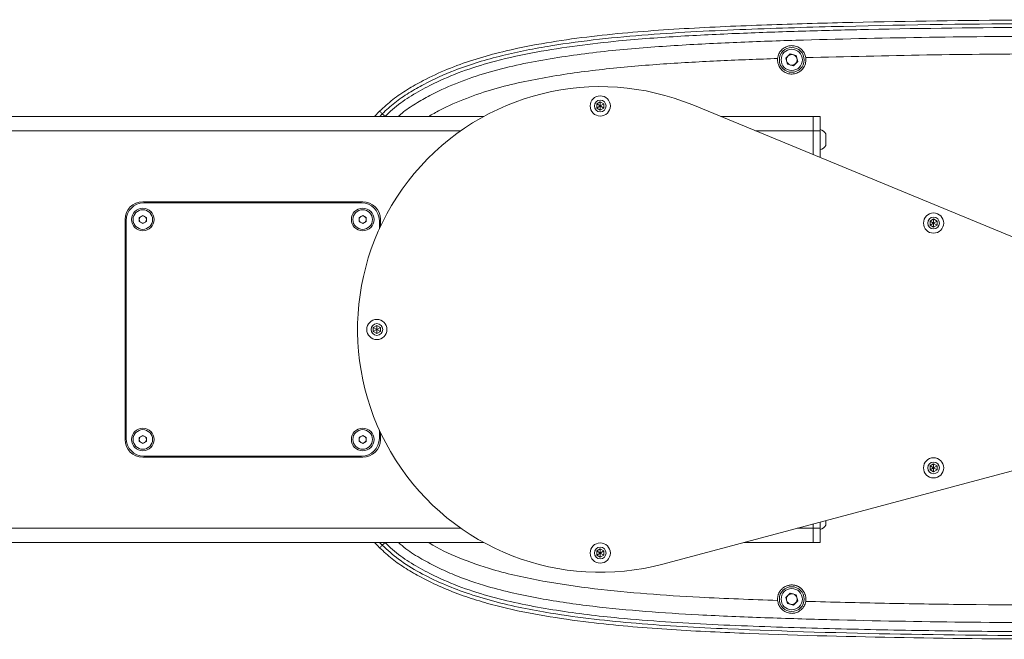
# Model space of a CAD drawing. Header units: millimetres. Extents: x 0 to 595, y 0 to 420.
# Tile 12 of 16: x 263 to 318, y 316 to 351. Entities that reach past the tile are written whole.
import ezdxf

# ---------------------------------------------------------------- set-up
doc = ezdxf.new("R2010")
doc.units = ezdxf.units.MM
doc.layers.get('0').update_dxf_attribs({"lineweight": 18})

msp = doc.modelspace()

# ---------------------------------------------------------------- linework, layer by layer
at = {"color": 7, "linetype": 'Continuous', "lineweight": 15}
for p, q in [((306.1463, 348.8044), (306.389, 349.0516)), ((306.239, 348.4706), (306.1463, 348.8044)), ((306.389, 349.0516), (306.7244, 348.9649)), ((306.7244, 348.9649), (306.8171, 348.6312)), ((306.5744, 348.384), (306.239, 348.4706)), ((306.8171, 348.6312), (306.5744, 348.384)), ((295.4817, 346.2333), (295.6817, 346.3487)), ((295.4817, 346.0023), (295.4817, 346.2333)), ((295.6817, 346.1178), (295.4817, 346.2333)), ((295.6817, 346.1178), (295.4817, 346.0023)), ((295.6817, 345.8868), (295.4817, 346.0023)), ((295.6817, 346.3487), (295.8817, 346.2333)), ((295.6817, 346.1178), (295.6817, 346.3487)), ((295.6817, 346.1178), (295.8817, 346.2333)), ((295.6817, 346.1178), (295.8817, 346.0023)), ((295.6817, 346.1178), (295.6817, 345.8868)), ((295.8817, 346.0023), (295.6817, 345.8868)), ((295.8817, 346.2333), (295.8817, 346.0023)), ((324.8323, 336.3097), (300.8974, 346.1737)), ((289.0957, 345.5178), (200.7817, 345.5178)), ((282.9539, 345.5178), (283.237, 345.8214)), ((307.6817, 345.5178), (302.4889, 345.5178)), ((307.6817, 345.5178), (307.6817, 344.7178)), ((307.6817, 345.5178), (308.0817, 345.5178)), ((308.0817, 344.7178), (308.0817, 345.5178)), ((307.6817, 344.7178), (307.6817, 343.3778)), ((307.6817, 344.7178), (308.0817, 344.7178)), ((308.0817, 343.2129), (308.0817, 344.7178)), ((308.4117, 344.5478), (308.4117, 344.2592)), ((308.4117, 344.2592), (308.4117, 343.8878)), ((282.2817, 340.7178), (269.8817, 340.7178)), ((282.2217, 340.6578), (269.9417, 340.6578)), ((269.6817, 339.8333), (269.8817, 339.9487)), ((269.8817, 339.9487), (270.0817, 339.8333)), ((282.0817, 339.8333), (282.2817, 339.9487)), ((282.2817, 339.9487), (282.4817, 339.8333)), ((268.8817, 339.7178), (268.8817, 327.3178)), ((268.9417, 339.6578), (268.9417, 327.3778)), ((269.6817, 339.6023), (269.6817, 339.8333)), ((269.8817, 339.4868), (269.6817, 339.6023)), ((270.0817, 339.6023), (269.8817, 339.4868)), ((270.0817, 339.8333), (270.0817, 339.6023)), ((282.0817, 339.6023), (282.0817, 339.8333)), ((282.2817, 339.4868), (282.0817, 339.6023)), ((282.4817, 339.6023), (282.2817, 339.4868)), ((282.4817, 339.8333), (282.4817, 339.6023)), ((283.2217, 339.1856), (283.2217, 339.6578)), ((283.2817, 339.3157), (283.2817, 339.7178)), ((314.2817, 339.6333), (314.4817, 339.7487)), ((314.2817, 339.4023), (314.2817, 339.6333)), ((314.4817, 339.5178), (314.2817, 339.6333)), ((314.4817, 339.5178), (314.2817, 339.4023)), ((314.4817, 339.2868), (314.2817, 339.4023)), ((314.4817, 339.7487), (314.6817, 339.6333)), ((314.4817, 339.5178), (314.4817, 339.7487)), ((314.4817, 339.5178), (314.6817, 339.6333)), ((314.4817, 339.5178), (314.4817, 339.2868)), ((314.4817, 339.5178), (314.6817, 339.4023)), ((314.6817, 339.4023), (314.4817, 339.2868)), ((314.6817, 339.6333), (314.6817, 339.4023)), ((282.8817, 333.6333), (283.0817, 333.7487)), ((282.8817, 333.4023), (282.8817, 333.6333)), ((283.0817, 333.5178), (282.8817, 333.6333)), ((283.0817, 333.5178), (282.8817, 333.4023)), ((283.0817, 333.2868), (282.8817, 333.4023)), ((283.0817, 333.7487), (283.2817, 333.6333)), ((283.0817, 333.5178), (283.0817, 333.7487)), ((283.0817, 333.5178), (283.2817, 333.6333)), ((283.0817, 333.5178), (283.0817, 333.2868)), ((283.0817, 333.5178), (283.2817, 333.4023)), ((283.2817, 333.4023), (283.0817, 333.2868)), ((283.2817, 333.6333), (283.2817, 333.4023)), ((283.2217, 327.3778), (283.2217, 327.85)), ((283.2817, 327.3178), (283.2817, 327.7199)), ((269.6817, 327.4333), (269.8817, 327.5487)), ((269.6817, 327.2023), (269.6817, 327.4333)), ((269.8817, 327.0868), (269.6817, 327.2023)), ((269.8817, 327.5487), (270.0817, 327.4333)), ((270.0817, 327.2023), (269.8817, 327.0868)), ((270.0817, 327.4333), (270.0817, 327.2023)), ((282.0817, 327.4333), (282.2817, 327.5487)), ((282.0817, 327.2023), (282.0817, 327.4333)), ((282.2817, 327.0868), (282.0817, 327.2023)), ((282.2817, 327.5487), (282.4817, 327.4333)), ((282.4817, 327.2023), (282.2817, 327.0868)), ((282.4817, 327.4333), (282.4817, 327.2023)), ((299.2145, 320.293), (324.461, 327.0373)), ((269.8817, 326.3178), (282.2817, 326.3178)), ((269.9417, 326.3778), (282.2217, 326.3778)), ((314.2817, 325.8333), (314.4817, 325.9487)), ((314.2817, 325.6023), (314.2817, 325.8333)), ((314.4817, 325.7178), (314.2817, 325.8333)), ((314.4817, 325.7178), (314.2817, 325.6023)), ((314.4817, 325.4868), (314.2817, 325.6023)), ((314.4817, 325.9487), (314.6817, 325.8333)), ((314.4817, 325.7178), (314.4817, 325.9487)), ((314.4817, 325.7178), (314.6817, 325.8333)), ((314.4817, 325.7178), (314.4817, 325.4868)), ((314.4817, 325.7178), (314.6817, 325.6023)), ((314.6817, 325.6023), (314.4817, 325.4868)), ((314.6817, 325.8333), (314.6817, 325.6023)), ((308.0817, 322.3178), (308.0817, 322.6618)), ((308.4117, 322.7499), (308.4117, 322.4878)), ((307.6817, 322.5549), (307.6817, 322.3178)), ((307.6817, 322.3178), (307.6817, 321.5178)), ((307.6817, 322.3178), (308.0817, 322.3178)), ((308.0817, 321.5178), (308.0817, 322.3178)), ((289.0957, 321.5178), (200.7817, 321.5178)), ((295.4817, 321.0333), (295.6817, 321.1487)), ((295.4817, 320.8023), (295.4817, 321.0333)), ((295.6817, 320.9178), (295.4817, 321.0333)), ((295.6817, 321.1487), (295.8817, 321.0333)), ((295.6817, 320.9178), (295.6817, 321.1487)), ((295.6817, 320.9178), (295.8817, 321.0333)), ((295.8817, 321.0333), (295.8817, 320.8023)), ((307.6817, 321.5178), (303.7993, 321.5178)), ((307.6817, 321.5178), (308.0817, 321.5178)), ((295.6817, 320.9178), (295.4817, 320.8023)), ((295.6817, 320.6868), (295.4817, 320.8023)), ((295.6817, 320.9178), (295.6817, 320.6868)), ((295.6817, 320.9178), (295.8817, 320.8023)), ((295.8817, 320.8023), (295.6817, 320.6868)), ((306.1463, 318.4044), (306.389, 318.6516)), ((306.239, 318.0706), (306.1463, 318.4044)), ((306.389, 318.6516), (306.7244, 318.5649)), ((306.8171, 318.2312), (306.5744, 317.984)), ((306.7244, 318.5649), (306.8171, 318.2312)), ((306.5744, 317.984), (306.239, 318.0706))]:
    msp.add_line(p, q, dxfattribs=at)
at = {"color": 8, "linetype": 'Continuous', "lineweight": 15}
for p, q in [((283.385, 345.675), (283.24, 345.5178)), ((287.8118, 344.7178), (200.7817, 344.7178)), ((307.6817, 344.7178), (304.4301, 344.7178)), ((287.8118, 322.3178), (200.7817, 322.3178)), ((307.6817, 322.3178), (306.794, 322.3178)), ((283.2391, 321.5178), (283.385, 321.3605))]:
    msp.add_line(p, q, dxfattribs=at)
at = {"color": 7, "linetype": 'Continuous', "lineweight": 15}
for centre, radius in [((306.4817, 348.7178), 0.7), ((306.4817, 348.7178), 0.6), ((295.6817, 346.1178), 0.57), ((295.6817, 346.1178), 0.33), ((269.8817, 339.7178), 0.64), ((269.8817, 339.7178), 0.554), ((282.2817, 339.7178), 0.64), ((282.2817, 339.7178), 0.554), ((314.4817, 339.5178), 0.57), ((314.4817, 339.5178), 0.33), ((283.0817, 333.5178), 0.57), ((283.0817, 333.5178), 0.33), ((269.8817, 327.3178), 0.64), ((269.8817, 327.3178), 0.554), ((282.2817, 327.3178), 0.64), ((282.2817, 327.3178), 0.554), ((314.4817, 325.7178), 0.57), ((314.4817, 325.7178), 0.33), ((295.6817, 320.9178), 0.57), ((295.6817, 320.9178), 0.33), ((306.4817, 318.3178), 0.7), ((306.4817, 318.3178), 0.6)]:
    msp.add_circle(centre, radius, dxfattribs=at)
for centre, radius, start, end in [((306.4817, 348.7178), 0.3, 135.52035, 195.52035), ((306.4817, 348.7178), 0.3, 75.52035, 135.52035), ((306.4817, 348.7178), 0.3, 15.52035, 75.52035), ((306.4817, 348.7178), 0.3, 315.52035, 15.52035), ((306.4817, 348.7178), 0.3, 195.52035, 255.52035), ((306.4817, 348.7178), 0.3, 255.52035, 315.52035), ((295.6817, 333.5178), 13.6885, 67.60257, 284.95665), ((307.9194, 344.2178), 0.5926, 33.83632, 74.10893), ((307.9194, 344.2178), 0.5926, 285.89107, 326.16368), ((269.8817, 339.7178), 1, 90, 180), ((269.9417, 339.6578), 1, 90, 180), ((282.2217, 339.6578), 1, 0, 90), ((282.2817, 339.7178), 1, 0, 90), ((269.8817, 339.7178), 0.2, 120, 180), ((269.8817, 339.7178), 0.2, 60, 120), ((269.8817, 339.7178), 0.2, 0, 60), ((282.2817, 339.7178), 0.2, 120, 180), ((282.2817, 339.7178), 0.2, 60, 120), ((282.2817, 339.7178), 0.2, 0, 60), ((269.8817, 339.7178), 0.2, 180, 240), ((269.8817, 339.7178), 0.2, 240, 300), ((269.8817, 339.7178), 0.2, 300, 360), ((282.2817, 339.7178), 0.2, 180, 240), ((282.2817, 339.7178), 0.2, 240, 300), ((282.2817, 339.7178), 0.2, 300, 0), ((269.8817, 327.3178), 1, 180, 270), ((269.9417, 327.3778), 1, 180, 270), ((269.8817, 327.3178), 0.2, 120, 180), ((269.8817, 327.3178), 0.2, 180, 240), ((269.8817, 327.3178), 0.2, 60, 120), ((269.8817, 327.3178), 0.2, 240, 300), ((269.8817, 327.3178), 0.2, 0, 60), ((269.8817, 327.3178), 0.2, 300, 360), ((282.2817, 327.3178), 0.2, 120, 180), ((282.2817, 327.3178), 0.2, 180, 240), ((282.2817, 327.3178), 0.2, 60, 120), ((282.2817, 327.3178), 0.2, 240, 300), ((282.2217, 327.3778), 1, 270, 360), ((282.2817, 327.3178), 1, 270, 0), ((282.2817, 327.3178), 0.2, 0, 60), ((282.2817, 327.3178), 0.2, 300, 0), ((307.9194, 322.8178), 0.5926, 285.89107, 326.16368), ((306.4817, 318.3178), 0.3, 135.52035, 195.52035), ((306.4817, 318.3178), 0.3, 195.52035, 255.52035), ((306.4817, 318.3178), 0.3, 75.52035, 135.52035), ((306.4817, 318.3178), 0.3, 15.52035, 75.52035), ((306.4817, 318.3178), 0.3, 315.52035, 15.52035), ((306.4817, 318.3178), 0.3, 255.52035, 315.52035)]:
    msp.add_arc(centre, radius, start, end, dxfattribs=at)
for points, knots in [([(283.237, 345.8214), (283.237, 345.8214), (283.4689, 346.056), (283.9712, 346.4957), (284.8026, 347.0603), (285.8308, 347.6365), (287.058, 348.2057), (288.4981, 348.727), (289.9861, 349.1458), (291.7499, 349.5323), (293.7811, 349.8701), (296.0773, 350.1486), (298.3865, 350.3518), (301.4824, 350.5498), (305.3276, 350.7052), (311.5621, 350.8812), (319.5142, 350.9853), (329.2173, 350.9853), (336.5576, 350.9101), (343.829, 350.7974), (351.04, 350.6494), (360.6584, 350.3725), (368.6793, 350.0818), (375.0923, 349.7478), (379.9064, 349.3983), (383.9166, 348.971), (387.1171, 348.4909), (389.121, 348.1223), (390.7095, 347.7014), (391.8986, 347.2979), (393.0618, 346.7967), (394.1125, 346.2502), (394.7482, 345.8349), (395.0273, 345.6526)], [0, 0, 0, 0, 0.0025054, 206.64682, 416.5943006, 628.398336, 944.345518, 1262.7055933, 1586.6647057, 1911.8242784, 2393.2498467, 2875.7581898, 3360.2338443, 3845.0221937, 4818.6473939, 5770.4370691, 7751.4769775, 9799.531057, 11847.8300126, 12349.1616378, 14354.4852485, 16365.2685952, 18376.0669649, 19381.4766211, 20387.2600119, 21399.0685059, 21906.285878, 22414.3307467, 22674.1055401, 22934.980695, 23200.02863, 23466.7821876, 23675.4743746, 23675.4743746, 23675.4743746, 23675.4743746]), ([(394.9096, 345.4809), (394.5731, 345.6985), (393.9004, 346.1336), (392.8242, 346.6767), (391.7059, 347.1474), (390.5434, 347.5334), (388.9728, 347.9403), (386.9891, 348.3005), (383.8098, 348.7744), (379.795, 349.1992), (374.952, 349.548), (368.5171, 349.8798), (360.501, 350.1693), (350.9057, 350.4443), (341.307, 350.6404), (331.1895, 350.7659), (320.5536, 350.7893), (311.28, 350.6742), (304.8065, 350.4791), (301.132, 350.3171), (298.3781, 350.1461), (295.6288, 349.8974), (293.3425, 349.5935), (291.5198, 349.2674), (290.1523, 348.9693), (288.7962, 348.599), (287.3062, 348.0857), (286.0008, 347.4964), (284.8851, 346.8639), (284.0839, 346.3263), (283.6156, 345.8899), (283.385, 345.675)], [0, 0, 0, 0, 252.9537865, 505.8522324, 760.2684585, 1018.9795986, 1278.8889965, 1784.6436551, 2291.6457804, 3309.6145266, 4334.0172287, 5358.9600673, 7380.0423338, 9401.3735335, 11423.2370025, 13445.2368074, 15793.5457009, 18142.3587812, 19303.8916692, 19884.8535961, 20465.9778205, 21046.8082833, 21628.5728226, 21922.2884329, 22216.4088335, 22512.529126, 22809.8290785, 23211.301347, 23414.9440357, 23619.9538934, 23818.779047, 23818.779047, 23818.779047, 23818.779047]), ([(394.7919, 345.3093), (394.2945, 345.6218), (393.2996, 346.2467), (391.5844, 346.9918), (389.6997, 347.5699), (387.6655, 347.9731), (385.6189, 348.3006), (383.5638, 348.5759), (381.5032, 348.8057), (379.4389, 348.9993), (377.3721, 349.1635), (373.8257, 349.4045), (368.7959, 349.6527), (360.578, 349.9594), (350.6516, 350.2478), (339.7607, 350.4598), (329.6128, 350.5653), (320.2089, 350.5718), (312.7645, 350.4839), (307.2807, 350.3469), (303.7565, 350.2283), (300.234, 350.0656), (297.1075, 349.8374), (294.3819, 349.5327), (292.0591, 349.1725), (289.9511, 348.7214), (288.0759, 348.1543), (286.6221, 347.5644), (285.4071, 346.933), (284.4016, 346.3195), (283.8224, 345.7922), (283.533, 345.5288)], [0, 0, 0, 0, 374.071828, 748.2328664, 1188.3022611, 1628.6767217, 2069.2750518, 2509.9153266, 2950.5590454, 3391.2027561, 3831.8701263, 4272.5385478, 5657.5862705, 7042.6359028, 9516.0213974, 11989.401384, 13988.0778919, 15986.7371002, 17985.3803701, 18734.8592261, 19484.3430184, 20233.7675763, 20983.1403925, 21482.6603193, 21982.1242318, 22481.3982538, 22855.7817668, 23230.0272107, 23479.5597582, 23728.8916958, 23977.8759263, 23977.8759263, 23977.8759263, 23977.8759263]), ([(307.2719, 348.8424), (307.2527, 348.9195), (307.2144, 349.0734), (307.0761, 349.269), (306.8821, 349.4276), (306.6488, 349.5137), (306.4116, 349.5231), (306.1937, 349.4759), (305.9841, 349.3619), (305.8132, 349.1794), (305.7136, 348.9773), (305.6932, 348.8446), (305.6851, 348.7922)], [0, 0, 0, 0, 834.5536311, 1665.086039, 2589.9563443, 3665.4701416, 4362.8854105, 5059.969397, 6021.6669009, 7006.6277343, 7862.7771829, 8422.2809757, 8422.2809757, 8422.2809757, 8422.2809757]), ([(305.6851, 348.7922), (305.6851, 348.7919), (305.6768, 348.7024), (305.6908, 348.5195), (305.8009, 348.2691), (305.9878, 348.069), (306.2304, 347.9421), (306.5013, 347.9027), (306.77, 347.9552), (307.0062, 348.0936), (307.1833, 348.3024), (307.2811, 348.5578), (307.2867, 348.7453), (307.2726, 348.8381), (307.2719, 348.8424)], [0, 0, 0, 0, 3.4091974, 996.9532348, 1990.4972721, 2984.0413095, 3977.5853468, 4971.1293841, 5964.6734215, 6958.2174588, 7951.7614962, 8945.3055335, 9938.8495709, 9986.9853574, 9986.9853574, 9986.9853574, 9986.9853574]), ([(338.9185, 348.9576), (335.9184, 348.9942), (329.918, 349.0673), (321.6428, 349.0717), (314.0934, 349.0103), (309.5458, 348.8984), (307.2719, 348.8424)], [0, 0, 0, 0, 1046.4209118, 2092.9289899, 2886.1371836, 3679.4530848, 3679.4530848, 3679.4530848, 3679.4530848]), ([(283.533, 345.5288), (283.528, 345.5337), (283.5181, 345.5435), (283.4606, 345.6003), (283.4072, 345.6531), (283.385, 345.675)], [0, 0, 0, 0, 1007.1372652, 2014.2745304, 2727.7447836, 2727.7447836, 2727.7447836, 2727.7447836]), ([(283.385, 321.3605), (283.6831, 321.0906), (284.3331, 320.5019), (285.4935, 319.7964), (286.775, 319.1719), (288.1729, 318.6365), (289.6709, 318.1824), (291.2635, 317.8148), (293.1505, 317.4731), (295.3015, 317.1789), (297.778, 316.9387), (300.2943, 316.7645), (305.2619, 316.5238), (312.6206, 316.3141), (322.369, 316.2346), (333.7496, 316.2904), (346.7611, 316.4746), (358.2468, 316.7929), (366.5767, 317.0879), (371.754, 317.3141), (376.9293, 317.6092), (381.1353, 317.9685), (384.3686, 318.3491), (386.3876, 318.643), (388.1521, 318.9424), (389.6575, 319.26), (391.097, 319.6666), (392.4529, 320.1858), (393.7249, 320.7944), (394.515, 321.3015), (394.9096, 321.5547)], [0, 0, 0, 0, 223.3390699, 486.9916873, 751.7071746, 1016.1239032, 1318.8005616, 1621.9167195, 1924.9345959, 2385.4911162, 2829.376964, 3309.0116788, 3788.6744611, 5596.3615967, 7404.3446149, 9212.3087925, 11928.1867862, 14644.0680195, 15604.8324212, 16565.582864, 17527.2492701, 18488.7733185, 18913.5975215, 19338.3999552, 19623.7844183, 19909.1870042, 20194.0976629, 20454.9295997, 20716.224712, 20976.8437767, 20976.8437767, 20976.8437767, 20976.8437767]), ([(283.533, 321.5068), (283.8224, 321.2433), (284.4016, 320.7161), (285.4071, 320.1025), (286.6221, 319.4712), (288.0759, 318.8813), (289.7635, 318.3707), (291.4831, 317.982), (293.2194, 317.6771), (294.9658, 317.436), (297.8872, 317.1209), (301.9949, 316.8681), (307.2807, 316.6833), (312.5689, 316.5613), (317.8581, 316.4936), (323.1477, 316.4668), (328.4374, 316.4748), (333.7269, 316.5124), (341.9547, 316.6122), (353.1195, 316.8437), (364.0855, 317.1877), (371.9145, 317.531), (376.6082, 317.8033), (380.9046, 318.1512), (384.7961, 318.6057), (387.7011, 319.0515), (389.9988, 319.5509), (391.6791, 320.0854), (393.2996, 320.7887), (394.2945, 321.4138), (394.7919, 321.7263)], [0, 0, 0, 0, 217.0981401, 434.4365076, 651.9624995, 978.2340614, 1304.6297771, 1631.089509, 1957.6409404, 2284.2606754, 2610.8893228, 3590.7998996, 4570.8746027, 5550.9732845, 6531.0818219, 7511.1943081, 8491.3257708, 9471.4522238, 10451.5774808, 13065.2297441, 15678.8825088, 16550.0711973, 17421.2401065, 18292.320307, 18945.6447267, 19598.8263943, 19925.2625625, 20251.533112, 20577.7261122, 20903.8475859, 20903.8475859, 20903.8475859, 20903.8475859]), ([(283.237, 321.2141), (283.1884, 321.2633), (283.0901, 321.3625), (282.9958, 321.4657), (282.9482, 321.5178)], [0, 0, 0, 0, 938.6673793, 1897.3320783, 1897.3320783, 1897.3320783, 1897.3320783]), ([(395.0273, 321.383), (394.7547, 321.2047), (394.1357, 320.7998), (393.11, 320.2628), (391.9593, 319.761), (390.7602, 319.3487), (389.1716, 318.9245), (387.1893, 318.557), (384.0402, 318.0807), (380.0624, 317.6511), (375.2629, 317.2981), (368.8222, 316.9596), (360.751, 316.6659), (351.0852, 316.3872), (343.8503, 316.2386), (336.9397, 316.1314), (330.3151, 316.0603), (321.575, 316.0443), (312.8264, 316.1267), (305.5343, 316.309), (300.4298, 316.5418), (297.5149, 316.7541), (295.231, 316.9789), (292.8536, 317.3029), (290.7964, 317.694), (289.1632, 318.1138), (287.9407, 318.5013), (286.7381, 318.9713), (285.6632, 319.4885), (284.7282, 320.0238), (283.9322, 320.566), (283.4687, 320.9982), (283.237, 321.2141)], [0, 0, 0, 0, 202.7230983, 460.4304509, 719.7846267, 983.8319733, 1249.2177277, 1743.039512, 2238.1756653, 3232.4833437, 4233.361244, 5234.7910769, 7248.5635997, 9262.6024352, 11256.3137914, 11754.7424624, 13566.4387257, 15381.741771, 17197.2677701, 19014.434434, 19923.8036354, 20378.8918616, 20834.2522343, 21352.6979187, 21872.5881575, 22137.1051597, 22402.368865, 22670.7119775, 22940.5196305, 23144.2742662, 23341.4349915, 23538.4024427, 23538.4024427, 23538.4024427, 23538.4024427]), ([(283.385, 321.3605), (283.4072, 321.3824), (283.4607, 321.4353), (283.5181, 321.4921), (283.528, 321.5019), (283.533, 321.5068)], [0, 0, 0, 0, 683.4168771, 1648.1306697, 2612.8444623, 2612.8444623, 2612.8444623, 2612.8444623]), ([(307.2719, 318.1932), (307.2729, 318.1994), (307.2771, 318.2275), (307.2816, 318.278), (307.2822, 318.3451), (307.277, 318.4129), (307.2661, 318.4798), (307.2497, 318.545), (307.228, 318.6086), (307.2007, 318.6708), (307.1682, 318.7303), (307.1312, 318.7864), (307.0897, 318.8392), (307.0433, 318.8889), (306.993, 318.9343), (306.9394, 318.975), (306.8828, 319.0111), (306.8226, 319.0426), (306.7601, 319.0688), (306.6961, 319.0895), (306.6307, 319.1047), (306.5635, 319.1146), (306.4958, 319.1186), (306.4286, 319.1169), (306.3618, 319.1097), (306.2951, 319.0967), (306.23, 319.0781), (306.167, 319.0543), (306.1064, 319.0254), (306.0478, 318.9911), (305.9925, 318.952), (305.941, 318.9086), (305.8934, 318.8613), (305.8494, 318.8095), (305.8101, 318.7543), (305.7759, 318.6964), (305.7466, 318.6359), (305.7223, 318.5725), (305.6975, 318.4868), (305.6838, 318.3988), (305.6805, 318.3105), (305.6836, 318.2658), (305.6851, 318.2434)], [0, 0, 0, 0, 213.7776784, 961.8870914, 1715.190758, 2484.8768131, 3260.2236916, 4008.3331046, 4761.6367713, 5531.3228264, 6306.6697048, 7054.7791178, 7808.0827845, 8577.7688396, 9353.115718, 10101.2251311, 10854.5287977, 11624.2148528, 12399.5617312, 13147.6711443, 13900.9748109, 14670.660866, 15446.0077444, 16194.1171575, 16947.4208241, 17717.1068792, 18492.4537577, 19240.5631707, 19993.8668373, 20763.5528924, 21538.8997709, 22287.0091839, 23040.3128506, 23809.9989057, 24585.3457841, 25333.4551971, 26086.7588638, 26856.4449189, 27631.7917973, 29104.8458519, 29859.9260508, 30620.3482818, 30620.3482818, 30620.3482818, 30620.3482818]), ([(305.6851, 318.2434), (305.6994, 318.1652), (305.728, 318.0092), (305.8536, 317.8052), (306.0372, 317.6348), (306.2645, 317.534), (306.5007, 317.5096), (306.7211, 317.5429), (306.9375, 317.6435), (307.1196, 317.8148), (307.2318, 318.0102), (307.2605, 318.1413), (307.2719, 318.1932)], [0, 0, 0, 0, 789.3050613, 1574.8070639, 2449.5273967, 3466.7150936, 4126.3097474, 4785.5928234, 5695.0896973, 6626.5968486, 7436.3415756, 7965.6857243, 7965.6857243, 7965.6857243, 7965.6857243]), ([(307.2719, 318.1932), (308.7539, 318.1542), (311.7179, 318.0762), (318.4742, 317.9784), (327.5418, 317.946), (335.126, 318.034), (338.9185, 318.078)], [0, 0, 0, 0, 486.6026299, 973.2471174, 2217.9411386, 3462.8620297, 3462.8620297, 3462.8620297, 3462.8620297])]:
    msp.add_open_spline(points, degree=3, knots=knots, dxfattribs=at)
at = {"color": 8, "linetype": 'Continuous', "lineweight": 15}
for points, knots in [([(284.2857, 345.5178), (284.3861, 345.6085), (284.7177, 345.9079), (285.3605, 346.3153), (286.3893, 346.8916), (287.6961, 347.4737), (289.2988, 348.0134), (290.9539, 348.429), (293.2323, 348.8655), (296.1282, 349.2479), (299.6425, 349.5239), (303.1698, 349.703), (307.8938, 349.8651), (313.808, 349.9982), (320.1146, 350.0547), (327.1952, 350.0658), (335.0495, 350.0155), (344.898, 349.8622), (355.1698, 349.6307), (362.2979, 349.3796), (365.862, 349.2541)], [0, 0, 0, 0, 70.6708965, 233.2598769, 395.7060896, 687.2643236, 978.9850656, 1278.5865791, 1578.3059137, 2190.9392806, 2803.8493428, 3420.163154, 4036.514859, 5274.0102766, 6511.5299974, 7332.4161649, 8974.2674101, 10616.1257984, 12479.8187441, 14343.5016944, 14343.5016944, 14343.5016944, 14343.5016944]), ([(305.6851, 348.7922), (304.6108, 348.7538), (302.4622, 348.677), (299.2381, 348.4993), (296.0166, 348.2326), (293.3466, 347.8738), (291.2359, 347.4713), (289.6658, 347.0838), (288.1208, 346.5708), (286.8895, 346.0331), (286.1993, 345.6405), (285.9835, 345.5178)], [0, 0, 0, 0, 1180.8688096, 2361.6627786, 3546.5575537, 4730.9871656, 5318.7270897, 5906.2563321, 6505.9783692, 7105.3061196, 7377.9642897, 7377.9642897, 7377.9642897, 7377.9642897]), ([(365.8619, 317.7814), (362.8272, 317.6739), (356.7574, 317.4588), (345.4383, 317.1765), (334.5283, 317.0057), (324.029, 316.9637), (316.2905, 317.0055), (309.9333, 317.1163), (304.9584, 317.2675), (301.475, 317.4104), (298.2409, 317.6119), (295.2539, 317.8935), (292.771, 318.2507), (290.7953, 318.6457), (289.1689, 319.059), (287.7371, 319.5491), (286.5078, 320.0951), (285.5977, 320.5807), (284.8369, 321.0333), (284.4326, 321.3942), (284.2942, 321.5178)], [0, 0, 0, 0, 1467.5658685, 2935.2370862, 5471.9970317, 6740.6391966, 8009.3906486, 9211.8948983, 9813.2969699, 10414.7805819, 10896.7278364, 11379.1115484, 11864.4386155, 12108.1993449, 12352.5523646, 12675.0263094, 12838.1412025, 13001.9416276, 13173.9461123, 13263.5088033, 13263.5088033, 13263.5088033, 13263.5088033]), ([(285.9854, 321.5178), (286.0017, 321.5071), (286.5414, 321.1547), (287.7481, 320.6122), (289.4247, 320.017), (291.0178, 319.6156), (292.9315, 319.232), (295.3647, 318.8817), (298.313, 318.6036), (301.7576, 318.3875), (304.2167, 318.2973), (305.6851, 318.2434)], [0, 0, 0, 0, 20.3143851, 673.4020947, 1372.0046565, 1879.0721296, 2387.6623127, 3410.8018596, 4445.1460917, 5480.776772, 7015.7745584, 7015.7745584, 7015.7745584, 7015.7745584])]:
    msp.add_open_spline(points, degree=3, knots=knots, dxfattribs=at)
at = {"color": 7, "linetype": 'Continuous', "lineweight": 15}
for points in [[(283.385, 345.675), (283.3631, 345.6967), (283.3193, 345.74), (283.2731, 345.7856), (283.2426, 345.8158), (283.2389, 345.8195), (283.237, 345.8214)], [(283.237, 321.2141), (283.2389, 321.216), (283.2427, 321.2197), (283.2732, 321.2499), (283.3193, 321.2955), (283.3631, 321.3388), (283.385, 321.3605)]]:
    msp.add_open_spline(points, degree=3, dxfattribs=at)

doc.saveas('drawing.dxf')
